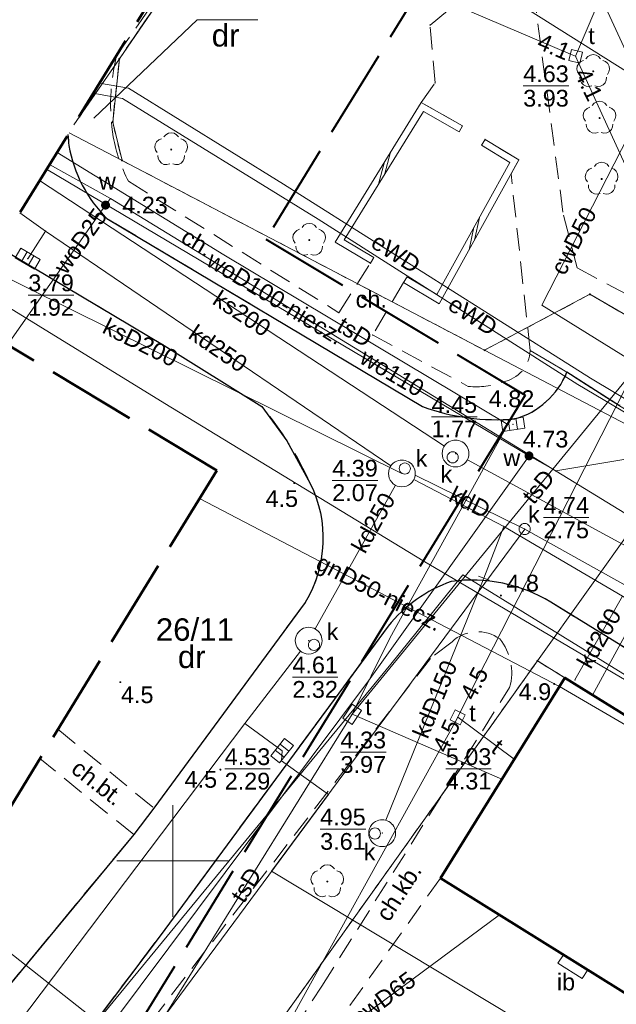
# Model space of a CAD drawing. Extents: x 5477758 to 5478339, y 5918274 to 5918502.
# Tile 29 of 43: x 5477893 to 5477920, y 5918394 to 5918438. Entities that reach past the tile are written whole.
import ezdxf
from ezdxf.enums import TextEntityAlignment as Align

# ---------------------------------------------------------------- set-up
doc = ezdxf.new("R2010")
doc.units = 0
doc.header["$PDSIZE"] = 0.75
for name, pattern in [('PRZER1-1', [2, 1, -1]), ('PRZER2-1', [3, 2, -1]), ('PRZER3-1', [4, 3, -1]), ('PRZER4-1', [5, 4, -1])]:
    doc.linetypes.add(name, pattern=pattern)
doc.layers.get('0').update_dxf_attribs({"linetype": 'CONTINUOUS', "lineweight": 13})
for name, color, linetype, lineweight in [('GEPPGD', 7, 'CONTINUOUS', 18), ('GESBZO', 7, 'CONTINUOUS', 50), ('GESDZI', 7, 'CONTINUOUS', 18), ('GESDZI_O', 7, 'CONTINUOUS', 18), ('GESUZY', 96, 'PRZER1-1', 18), ('GESUZY_O', 96, 'PRZER1-1', 18), ('GSLKRW', 7, 'CONTINUOUS', 25), ('GSPPRB', 7, 'CONTINUOUS', 20), ('GSPRDL', 96, 'CONTINUOUS', 18), ('GSPWPN', 7, 'CONTINUOUS', 13), ('GSPWPN_O', 7, 'CONTINUOUS', 13), ('GSSDSO', 7, 'CONTINUOUS', 18), ('GSSIIN', 7, 'CONTINUOUS', 18), ('GSSIIN_O', 7, 'CONTINUOUS', 18), ('GSSKOA', 7, 'PRZER3-1', 18), ('GSSKOD', 7, 'PRZER2-1', 18), ('GSSKOD_O', 7, 'PRZER2-1', 18), ('GULCPR', 212, 'CONTINUOUS', 18), ('GULCPR_O', 212, 'CONTINUOUS', 18), ('GULEPR', 1, 'CONTINUOUS', 18), ('GULEPR_O', 1, 'CONTINUOUS', 18), ('GULGPR', 2, 'CONTINUOUS', 18), ('GULGPR_O', 2, 'CONTINUOUS', 18), ('GULKPR', 36, 'CONTINUOUS', 18), ('GULKPR_O', 36, 'CONTINUOUS', 18), ('GULTPR', 30, 'CONTINUOUS', 18), ('GULTPR_O', 30, 'CONTINUOUS', 18), ('GULWPR', 5, 'CONTINUOUS', 18), ('GULWPR_O', 5, 'CONTINUOUS', 18), ('GUPIKP', 7, 'CONTINUOUS', 18), ('GUPIWZ', 7, 'CONTINUOUS', 18), ('GUPIWZ_O', 7, 'CONTINUOUS', 18), ('GUPKKS', 36, 'CONTINUOUS', 18), ('GUPKSD', 36, 'CONTINUOUS', 18), ('GUPPRZ', 7, 'CONTINUOUS', 18), ('GUPPRZ_O', 7, 'CONTINUOUS', 18), ('GUPWZA', 5, 'CONTINUOUS', 18), ('GUPWZA_O', 5, 'CONTINUOUS', 18), ('GUPZCP', 7, 'CONTINUOUS', 18), ('GUSIKP', 7, 'CONTINUOUS', 18), ('zakres', 150, 'PRZER4-1', 50)]:
    doc.layers.add(name, color=color, linetype=linetype, lineweight=lineweight)
doc.layers.add('kołnierz', color=11, linetype='CONTINUOUS', lineweight=70, plot=False)
doc.styles.add('GEO-INFO', font='arial.ttf')

# ---------------------------------------------------------------- blocks, each defined once
blk = doc.blocks.new('POINT')
at = {"color": 0}
blk.add_point((0, 0), dxfattribs=at)
blk = doc.blocks.new('EPPGN')
blk.add_hatch(color=0).paths.add_polyline_path([(0, -0.09), (0.027812, -0.085595), (0.052901, -0.072812), (0.072812, -0.052901), (0.085595, -0.027812), (0.09, 0), (0.085595, 0.027812), (0.072812, 0.052901), (0.052901, 0.072812), (0.027812, 0.085595), (0, 0.09), (-0.027812, 0.085595), (-0.052901, 0.072812), (-0.072812, 0.052901), (-0.085595, 0.027812), (-0.09, 0), (-0.085595, -0.027812), (-0.072812, -0.052901), (-0.052901, -0.072812), (-0.027812, -0.085595)])
blk = doc.blocks.new('ODTN_2')
at = {"color": 0}
for points in [[(-1.5, -0.5), (0.5, 0.5)], [(-0.5, -0.5), (1.5, 0.5)]]:
    blk.add_lwpolyline(points, dxfattribs=at)
blk = doc.blocks.new('SPDLP')
blk.add_hatch(color=0).paths.add_polyline_path([(0, -0.09), (0.027812, -0.085595), (0.052901, -0.072812), (0.072812, -0.052901), (0.085595, -0.027812), (0.09, 0), (0.085595, 0.027812), (0.072812, 0.052901), (0.052901, 0.072812), (0.027812, 0.085595), (0, 0.09), (-0.027812, 0.085595), (-0.052901, 0.072812), (-0.072812, 0.052901), (-0.085595, 0.027812), (-0.09, 0), (-0.085595, -0.027812), (-0.072812, -0.052901), (-0.052901, -0.072812), (-0.027812, -0.085595)])
at = {"color": 0}
for points in [[(-1.271938, -0.268652), (-1.40916, -0.048001), (-1.462858, 0.20623), (-1.426585, 0.463525), (-1.304695, 0.693003), (-1.11182, 0.867117), (-0.871109, 0.964971)], [(-0.648554, 1.126667), (-0.481106, 1.325358), (-0.255912, 1.454989), (0, 1.5), (0.255912, 1.454989), (0.481106, 1.325358), (0.648554, 1.126667)], [(0.871109, 0.964971), (1.11182, 0.867117), (1.304695, 0.693003), (1.426585, 0.463525), (1.462858, 0.20623), (1.40916, -0.048001), (1.271938, -0.268652)], [(-0.137547, -1.292703), (-0.389802, -1.355024), (-0.648184, -1.327532), (-0.881678, -1.213525), (-1.062258, -1.026689), (-1.168249, -0.78945), (-1.186929, -0.530282)], [(1.186929, -0.530282), (1.168249, -0.78945), (1.062258, -1.026689), (0.881678, -1.213525), (0.648184, -1.327532), (0.389802, -1.355024), (0.137547, -1.292703)]]:
    blk.add_lwpolyline(points, dxfattribs=at)
blk = doc.blocks.new('KOLO')
blk.add_hatch(color=0).paths.add_polyline_path([(-0.5, 0), (-0.482963, -0.12941), (-0.433013, -0.25), (-0.353553, -0.353553), (-0.25, -0.433013), (-0.12941, -0.482963), (0, -0.5), (0.12941, -0.482963), (0.25, -0.433013), (0.353553, -0.353553), (0.433013, -0.25), (0.482963, -0.12941), (0.5, 0), (0.482963, 0.12941), (0.433013, 0.25), (0.353553, 0.353553), (0.25, 0.433013), (0.12941, 0.482963), (0, 0.5), (-0.12941, 0.482963), (-0.25, 0.433013), (-0.353553, 0.353553), (-0.433013, 0.25), (-0.482963, 0.12941)])
blk = doc.blocks.new('OKRAG_PELNY')
at = {"color": 0}
blk.add_lwpolyline([(0, 0.5), (0.12941, 0.482963), (0.25, 0.433013), (0.353553, 0.353553), (0.433013, 0.25), (0.482963, 0.12941), (0.5, 0), (0.482963, -0.12941), (0.433013, -0.25), (0.353553, -0.353553), (0.25, -0.433013), (0.12941, -0.482963), (0, -0.5), (-0.12941, -0.482963), (-0.25, -0.433013), (-0.353553, -0.353553), (-0.433013, -0.25), (-0.482963, -0.12941), (-0.5, 0), (-0.482963, 0.12941), (-0.433013, 0.25), (-0.353553, 0.353553), (-0.25, 0.433013), (-0.12941, 0.482963)], close=True, dxfattribs=at)
blk = doc.blocks.new('SUUS05')
at = {"color": 0}
blk.add_lwpolyline([(0.5, -0.25), (-0.5, -0.25), (-0.5, 0.25), (0.5, 0.25)], close=True, dxfattribs=at)
for points in [[(-0.175, -0.25), (-0.175, 0.25)], [(0.175, -0.25), (0.175, 0.25)]]:
    blk.add_lwpolyline(points, dxfattribs=at)
blk = doc.blocks.new('PROSTOKAT1_5-1_PELNY')
at = {"color": 0}
blk.add_lwpolyline([(0.75, -0.5), (-0.75, -0.5), (-0.75, 0.5), (0.75, 0.5)], close=True, dxfattribs=at)
blk = doc.blocks.new('KWADRAT_NIEPRZEZR')
at = {"color": 0}
blk.add_lwpolyline([(-0.5, -0.5), (0.5, -0.5), (0.5, 0.5), (-0.5, 0.5)], close=True, dxfattribs=at)
blk = doc.blocks.new('PION_C')
at = {"color": 0}
blk.add_lwpolyline([(0, 0.5), (0, -0.5)], dxfattribs=at)

msp = doc.modelspace()

# ---------------------------------------------------------------- linework, layer by layer
at = {"color": 7, "linetype": 'Continuous', "lineweight": 13, "flags": 128}
for points in [[(5477900, 5918397.5), (5477900, 5918402.5)], [(5477897.5, 5918400), (5477902.5, 5918400)]]:
    msp.add_lwpolyline(points, dxfattribs=at)
at = {"layer": 'GESBZO', "color": 7, "linetype": 'Continuous', "lineweight": 50}
for points in [[(5477911.982, 5918399.231), (5477917.56, 5918408.197), (5477972.897, 5918373.915)], [(5477967.119, 5918364.903), (5477911.982, 5918399.231)]]:
    msp.add_lwpolyline(points, dxfattribs=at)
at = {"layer": 'GESDZI', "color": 7, "linetype": 'Continuous', "lineweight": 18}
for points in [[(5477895.577, 5918432.935), (5477897.61, 5918435.89), (5477937.825, 5918494.464)], [(5477937.825, 5918494.464), (5477897.61, 5918435.89), (5477897.31, 5918433.06), (5477897.73, 5918431.34), (5477913.96, 5918422.85), (5477918.68, 5918425.35), (5477941.35, 5918412.22), (5477950.46, 5918406.9), (5477958.503, 5918401.94)], [(5477897.73, 5918431.34), (5477897.31, 5918433.06), (5477897.61, 5918435.89), (5477895.577, 5918432.935)], [(5477927.041, 5918302.392), (5477865.49, 5918345.57), (5477899.13, 5918390.84), (5477901.96, 5918388.82), (5477916.33, 5918408.95), (5477922.92, 5918418.17), (5477913.96, 5918422.85), (5477897.73, 5918431.34), (5477895.359, 5918432.58)], [(5477895.359, 5918432.58), (5477897.73, 5918431.34)], [(5477958.503, 5918401.94), (5477950.46, 5918406.9), (5477941.35, 5918412.22), (5477918.68, 5918425.35), (5477913.96, 5918422.85), (5477922.92, 5918418.17), (5477916.33, 5918408.95), (5477972.897, 5918373.915)], [(5477972.897, 5918373.915), (5477916.33, 5918408.95), (5477901.96, 5918388.82), (5477899.13, 5918390.84), (5477865.49, 5918345.57), (5477927.041, 5918302.392)]]:
    msp.add_lwpolyline(points, dxfattribs=at)
at = {"layer": 'GESDZI_O', "color": 7, "linetype": 'Continuous', "lineweight": 9, "flags": 128}
msp.add_lwpolyline([(5477903.809, 5918437.637), (5477901.091, 5918437.637), (5477896.474, 5918433.228)], dxfattribs=at)
at = {"layer": 'GESUZY', "color": 96, "linetype": 'PRZER1-1', "lineweight": 18, "ltscale": 0.5}
for points in [[(5477958.503, 5918401.94), (5477950.46, 5918406.9), (5477941.35, 5918412.22), (5477918.68, 5918425.35), (5477913.96, 5918422.85), (5477897.73, 5918431.34), (5477897.31, 5918433.06), (5477897.61, 5918435.89), (5477937.825, 5918494.464)], [(5477937.825, 5918494.464), (5477897.61, 5918435.89), (5477897.31, 5918433.06), (5477897.73, 5918431.34), (5477913.96, 5918422.85), (5477918.68, 5918425.35), (5477941.35, 5918412.22), (5477950.46, 5918406.9), (5477958.503, 5918401.94)], [(5477927.041, 5918302.392), (5477865.49, 5918345.57), (5477899.13, 5918390.84), (5477901.96, 5918388.82), (5477916.33, 5918408.95), (5477972.897, 5918373.915)], [(5477972.897, 5918373.915), (5477916.33, 5918408.95), (5477901.96, 5918388.82), (5477899.13, 5918390.84), (5477865.49, 5918345.57), (5477927.041, 5918302.392)]]:
    msp.add_lwpolyline(points, dxfattribs=at)
at = {"layer": 'GSLKRW', "color": 7, "linetype": 'Continuous', "lineweight": 25}
for points in [[(5477895.308, 5918432.497, 0.01241), (5477895.353, 5918432.004, 0.157577), (5477897.052, 5918428.743), (5477911.178, 5918420.326, 0.107372), (5477915.322, 5918419.772, 0.229991), (5477917.649, 5918421.865)], [(5477892.207, 5918427.459), (5477899.62, 5918423.06), (5477903.99, 5918420.33), (5477905.11, 5918418.8), (5477906.16, 5918416.89, -0.254493), (5477905.93, 5918411.56), (5477899.156, 5918402.364), (5477898.251, 5918401.178), (5477889.65, 5918390.79), (5477887.64, 5918388.46, -0.185281), (5477884.097, 5918388.372)], [(5477916.923, 5918411.582, 0.17002), (5477912.469, 5918412.502, 0.138117), (5477909.644, 5918410.498), (5477899.436, 5918396.65), (5477887.751, 5918381.183), (5477876.648, 5918366.683), (5477867.96, 5918355.16), (5477862.12, 5918347.42), (5477861.665, 5918346.805)]]:
    msp.add_lwpolyline(points, format="xyb", dxfattribs=at)
for points in [[(5477920.002, 5918420.365), (5477917.649, 5918421.865)], [(5477974.636, 5918376.629), (5477959.233, 5918385.576), (5477951.149, 5918390.455), (5477931.59, 5918402.551), (5477916.923, 5918411.582)]]:
    msp.add_lwpolyline(points, dxfattribs=at)
at = {"layer": 'GSPPRB', "color": 7, "linetype": 'Continuous', "lineweight": 20}
for p in [(5477911.521, 5918437.398), (5477911.748, 5918434.808), (5477911.124, 5918433.94), (5477912.969, 5918432.883), (5477913.986, 5918432.279), (5477915.493, 5918431.361), (5477894.304, 5918428.18), (5477908.851, 5918426.74), (5477910.337, 5918425.874), (5477907.441, 5918424.526), (5477908.947, 5918423.53), (5477917.649, 5918421.865), (5477917.15, 5918417.448), (5477914.819, 5918414.967), (5477908.77, 5918408.053), (5477917.56, 5918408.197), (5477918.009, 5918408.095), (5477918.802, 5918407.422), (5477903.221, 5918406.146), (5477915.288, 5918404.546), (5477914.736, 5918403.658), (5477899.156, 5918402.364), (5477898.251, 5918401.178), (5477911.982, 5918399.231), (5477914.632, 5918397.581)]:
    msp.add_point(p, dxfattribs=at)
at = {"layer": 'GSSDSO', "color": 7, "linetype": 'Continuous', "lineweight": 18}
for points in [[(5477909.005, 5918426.998), (5477907.681, 5918427.788), (5477911.227, 5918433.536), (5477912.82, 5918432.623), (5477912.969, 5918432.883), (5477911.124, 5918433.94), (5477907.266, 5918427.687), (5477908.851, 5918426.74)], [(5477913.83, 5918432.023), (5477915.091, 5918431.254), (5477911.82, 5918425.344), (5477910.491, 5918426.132), (5477910.337, 5918425.874), (5477911.933, 5918424.928), (5477915.493, 5918431.361), (5477913.986, 5918432.279)]]:
    msp.add_lwpolyline(points, close=True, dxfattribs=at)
at = {"layer": 'GSSIIN', "color": 7, "linetype": 'Continuous', "lineweight": 18}
msp.add_lwpolyline([(5477918.33, 5918394.733), (5477918.579, 5918395.124), (5477917.492, 5918395.801), (5477917.25, 5918395.421)], close=True, dxfattribs=at)
at = {"layer": 'GSSKOA', "color": 7, "linetype": 'PRZER3-1', "lineweight": 18, "ltscale": 0.5}
for points in [[(5477895.308, 5918432.497, 0.01241), (5477895.353, 5918432.004, 0.157577), (5477897.052, 5918428.743), (5477911.178, 5918420.326, 0.107372), (5477915.322, 5918419.772, 0.229991), (5477917.649, 5918421.865), (5477920.002, 5918420.365), (5477922.774, 5918418.644), (5477934.671, 5918411.296), (5477936.246, 5918410.3), (5477952.54, 5918400.183), (5477955.756, 5918401.59), (5477958.309, 5918402.569), (5477959.059, 5918402.92)], [(5477884.1, 5918388.376, 0.183818), (5477887.645, 5918388.462), (5477889.648, 5918390.789), (5477898.251, 5918401.178), (5477899.156, 5918402.364), (5477905.925, 5918411.557, 0.25557), (5477906.159, 5918416.892, 0.066675), (5477903.985, 5918420.327)], [(5477916.923, 5918411.582, 0.17002), (5477912.469, 5918412.502, 0.138117), (5477909.644, 5918410.498), (5477899.436, 5918396.65), (5477887.751, 5918381.183), (5477876.648, 5918366.683), (5477867.96, 5918355.16), (5477862.12, 5918347.42), (5477861.665, 5918346.805)]]:
    msp.add_lwpolyline(points, format="xyb", dxfattribs=at)
for points in [[(5477903.985, 5918420.327), (5477899.618, 5918423.057), (5477892.208, 5918427.46)], [(5477974.636, 5918376.629), (5477959.233, 5918385.576), (5477951.149, 5918390.455), (5477931.59, 5918402.551), (5477916.923, 5918411.582)]]:
    msp.add_lwpolyline(points, dxfattribs=at)
at = {"layer": 'GSSKOD', "color": 7, "linetype": 'PRZER2-1', "lineweight": 18, "ltscale": 0.5}
for points in [[(5477898.016, 5918430.406, -0.071819), (5477897.336, 5918432.397, -0.102212), (5477897.488, 5918436.03), (5477909.364, 5918453.173)], [(5477895.308, 5918432.497, 0.01241), (5477895.353, 5918432.004, 0.157577), (5477897.052, 5918428.743)], [(5477908.947, 5918423.53), (5477913.234, 5918421.232, 0.11504), (5477914.789, 5918421.434, 0.351163), (5477916.007, 5918422.835), (5477917.649, 5918421.865, -0.229991), (5477915.322, 5918419.772, -0.107372), (5477911.178, 5918420.326), (5477897.052, 5918428.743)], [(5477909.644, 5918410.498, -0.138117), (5477912.469, 5918412.502, -0.17002), (5477916.923, 5918411.582), (5477931.59, 5918402.551), (5477951.149, 5918390.455), (5477959.233, 5918385.576), (5477974.636, 5918376.629)], [(5477914.641, 5918409.933, 0.359028), (5477912.508, 5918409.806), (5477911.534, 5918409.059)], [(5477900.261, 5918390.369), (5477901, 5918389.887, 0.248684), (5477903.814, 5918389.947), (5477906.674, 5918394.398), (5477915.085, 5918407.763, 0.247475), (5477914.641, 5918409.933)], [(5477911.534, 5918409.059), (5477899.283, 5918393.144, 0.305414), (5477900.261, 5918390.369)]]:
    msp.add_lwpolyline(points, format="xyb", dxfattribs=at)
for points in [[(5477912.969, 5918432.883), (5477911.124, 5918433.94), (5477911.748, 5918434.808), (5477911.521, 5918437.398), (5477914.27, 5918439.647), (5477912.304, 5918451.514)], [(5477915.953, 5918440.43), (5477917.492, 5918428.892), (5477918.108, 5918426.534), (5477922.319, 5918424.276), (5477920.002, 5918420.365), (5477917.649, 5918421.865), (5477916.007, 5918422.835), (5477915.147, 5918430.736), (5477915.493, 5918431.361)], [(5477915.493, 5918431.361), (5477913.986, 5918432.279)], [(5477898.016, 5918430.406), (5477907.441, 5918424.526)], [(5477907.441, 5918424.526), (5477908.851, 5918426.74)], [(5477910.337, 5918425.874), (5477908.947, 5918423.53)], [(5477865.954, 5918352.503), (5477876.648, 5918366.683), (5477887.751, 5918381.183), (5477899.436, 5918396.65), (5477909.644, 5918410.498)], [(5477917.56, 5918408.197), (5477911.982, 5918399.231), (5477905.919, 5918390.686), (5477904.995, 5918389.152), (5477904.268, 5918387.86), (5477908.39, 5918385.079), (5477911.285, 5918383.065), (5477912.686, 5918381.948), (5477913.664, 5918381.047)], [(5477972.895, 5918373.912), (5477917.56, 5918408.197)], [(5477894.859, 5918405.892), (5477899.156, 5918402.364), (5477898.251, 5918401.178)], [(5477898.251, 5918401.178), (5477894.053, 5918404.58)]]:
    msp.add_lwpolyline(points, dxfattribs=at)
at = {"layer": 'GULCPR', "color": 212, "linetype": 'Continuous', "lineweight": 18}
for points in [[(5477918.802, 5918407.422), (5477925.327, 5918419.408), (5477916.527, 5918424.87), (5477923.325, 5918438.156)], [(5477901.249, 5918387.665), (5477914.632, 5918397.581)]]:
    msp.add_lwpolyline(points, dxfattribs=at)
at = {"layer": 'GULEPR', "color": 1, "linetype": 'Continuous', "lineweight": 18}
for points in [[(5477956.997, 5918399.286), (5477946.078, 5918405.328), (5477936.07, 5918410.789), (5477942.415, 5918423.098), (5477922.29, 5918434.078), (5477912.965, 5918439.958), (5477903.098, 5918445.156)], [(5477957.09, 5918399.45), (5477955.548, 5918400.414), (5477947.165, 5918405.69), (5477945.326, 5918406.96), (5477944.742, 5918407.21), (5477944.409, 5918407.308), (5477943.687, 5918407.502), (5477942.91, 5918407.71), (5477940.285, 5918408.946), (5477937.356, 5918410.529), (5477930.158, 5918414.889), (5477924.924, 5918417.889), (5477918.703, 5918421.594), (5477904.953, 5918430.272), (5477898.015, 5918434.574), (5477896.72, 5918434.791)], [(5477956.855, 5918399.036), (5477949.833, 5918403.508), (5477944.777, 5918406.603), (5477944.059, 5918406.92), (5477942.974, 5918407.121), (5477940.705, 5918408.105), (5477938.886, 5918409.123), (5477933.346, 5918412.411), (5477923.958, 5918417.873), (5477918.134, 5918421.314), (5477906.504, 5918428.715), (5477897.757, 5918434.117), (5477896.584, 5918434.328), (5477896.452, 5918434.356)], [(5477935.499, 5918397.082), (5477937.361, 5918397.785), (5477912.983, 5918412.792), (5477909.758, 5918408.797), (5477894.703, 5918390.505), (5477886.307, 5918389.031), (5477885.058, 5918389.937)]]:
    msp.add_lwpolyline(points, dxfattribs=at)
at = {"layer": 'GULGPR', "color": 2, "linetype": 'Continuous', "lineweight": 18}
for points in [[(5477891.124, 5918425.698), (5477899.646, 5918420.458), (5477911.206, 5918413.431), (5477941.239, 5918395.738), (5477961.161, 5918384.007), (5477967.774, 5918379.961), (5477974.238, 5918376.007)], [(5477901.196, 5918416.209), (5477917.311, 5918407.797), (5477931.878, 5918399.322), (5477939.588, 5918394.835)]]:
    msp.add_lwpolyline(points, dxfattribs=at)
at = {"layer": 'GULKPR', "color": 36, "linetype": 'Continuous', "lineweight": 18}
for points in [[(5477912.162, 5918418.555), (5477894.041, 5918430.438)], [(5477909.763, 5918417.673), (5477894.304, 5918428.18), (5477893.156, 5918429)], [(5477893.507, 5918426.943), (5477894.304, 5918428.18)], [(5477910.26, 5918417.336), (5477891.651, 5918426.555)], [(5477932.971, 5918407.191), (5477913.191, 5918417.939)], [(5477915.758, 5918414.847), (5477910.854, 5918417.255)], [(5477906.379, 5918410.378), (5477909.967, 5918416.812)], [(5477956.789, 5918390.358), (5477947.622, 5918395.734), (5477945.657, 5918396.892), (5477932.951, 5918404.334), (5477930.059, 5918406.036), (5477923.516, 5918409.832), (5477920.145, 5918411.846), (5477914.819, 5918414.967), (5477910.792, 5918417.059)], [(5477913.929, 5918412.651), (5477914.819, 5918414.967)], [(5477915.758, 5918414.847), (5477904.421, 5918399.536), (5477906.967, 5918402.974), (5477866.761, 5918348.672)], [(5477947.913, 5918396.914), (5477915.758, 5918414.847)], [(5477909.547, 5918401.817), (5477913.929, 5918412.651)], [(5477918.009, 5918408.095), (5477920.145, 5918411.846)], [(5477883.411, 5918379.939), (5477903.221, 5918406.146), (5477905.72, 5918409.379)], [(5477904.896, 5918404.93), (5477903.221, 5918406.146)], [(5477904.896, 5918404.93), (5477904.87, 5918404.482), (5477906.967, 5918402.974)], [(5477938.504, 5918379.01), (5477904.421, 5918399.536)]]:
    msp.add_lwpolyline(points, dxfattribs=at)
at = {"layer": 'GULTPR', "color": 30, "linetype": 'Continuous', "lineweight": 18}
for points in [[(5477901.914, 5918443.233), (5477903.002, 5918442.467), (5477903.21, 5918442.32), (5477903.44, 5918442.222), (5477917.807, 5918436.099), (5477918.04, 5918436), (5477918.172, 5918435.71), (5477922.67, 5918425.86)], [(5477924.72, 5918426.924), (5477924.511, 5918427.071), (5477917.989, 5918441.225)], [(5477918.04, 5918436), (5477919.81, 5918440.177)], [(5477894.819, 5918431.703), (5477902.285, 5918427.122), (5477915.001, 5918419.525), (5477909.726, 5918409.968), (5477908.029, 5918406.56)], [(5477908.029, 5918406.56), (5477924.72, 5918426.924)], [(5477922.67, 5918425.86), (5477922.52, 5918425.566), (5477912.874, 5918406.653), (5477912.76, 5918406.43), (5477912.639, 5918406.211), (5477904.061, 5918390.689), (5477903.94, 5918390.47), (5477913.569, 5918382.272), (5477913.76, 5918382.11), (5477913.65, 5918381.879), (5477908.41, 5918370.85), (5477908.262, 5918370.649), (5477904.55, 5918365.6), (5477904.751, 5918365.452), (5477947.345, 5918334.06)], [(5477908.029, 5918406.56), (5477898.547, 5918391.286)], [(5477908.029, 5918406.56), (5477914.736, 5918403.658)], [(5477912.76, 5918406.43), (5477915.288, 5918404.546)], [(5477890.015, 5918398.006), (5477898.547, 5918391.286)]]:
    msp.add_lwpolyline(points, dxfattribs=at)
at = {"layer": 'GULWPR', "color": 5, "linetype": 'Continuous', "lineweight": 18}
for points in [[(5477955.968, 5918397.472), (5477946.993, 5918402.936), (5477941.139, 5918406.6), (5477936.272, 5918409.44), (5477935.954, 5918409.731), (5477922.073, 5918418.277), (5477917.15, 5918417.448), (5477915.953, 5918418.122), (5477894.353, 5918430.945)], [(5477894.488, 5918431.165), (5477897.208, 5918429.641), (5477922.238, 5918414.33), (5477935.328, 5918406.317), (5477940.653, 5918403.243), (5477944.829, 5918400.897), (5477958.681, 5918392.967)], [(5477897.208, 5918429.641), (5477896.991, 5918429.342), (5477892.599, 5918423.097)], [(5477915.953, 5918418.122), (5477908.77, 5918408.053), (5477881.88, 5918372.15), (5477885.271, 5918369.927)]]:
    msp.add_lwpolyline(points, dxfattribs=at)
at = {"layer": 'GUPPRZ_O', "color": 30, "linetype": 'Continuous', "lineweight": 9, "flags": 128}
for points in [[(5477915.692, 5918434.672), (5477917.73, 5918434.672)], [(5477907.513, 5918404.861), (5477909.551, 5918404.861)], [(5477912.226, 5918404.117), (5477914.264, 5918404.117)]]:
    msp.add_lwpolyline(points, dxfattribs=at)
at = {"layer": 'GUPPRZ_O', "color": 36, "linetype": 'Continuous', "lineweight": 9, "flags": 128}
for points in [[(5477893.531, 5918425.317), (5477895.569, 5918425.317)], [(5477911.591, 5918419.875), (5477913.629, 5918419.875)], [(5477907.141, 5918417.021), (5477909.179, 5918417.021)], [(5477916.6, 5918415.359), (5477918.638, 5918415.359)], [(5477905.357, 5918408.221), (5477907.396, 5918408.221)], [(5477902.327, 5918404.116), (5477904.365, 5918404.116)], [(5477906.601, 5918401.418), (5477908.64, 5918401.418)]]:
    msp.add_lwpolyline(points, dxfattribs=at)
at = {"layer": 'GUSIKP', "color": 36, "linetype": 'Continuous', "lineweight": 18}
for points in [[(5477913.263, 5918418.226, 0.57735), (5477912.363, 5918418.745, 1.732051)], [(5477910.86, 5918417.336, 0.57735), (5477909.96, 5918417.855, 1.732051)], [(5477906.687, 5918409.854, 0.57735), (5477905.787, 5918410.374, 1.732051)], [(5477909.977, 5918401.241, 0.57735), (5477909.077, 5918401.761, 1.732051)]]:
    msp.add_lwpolyline(points, format="xyb", close=True, dxfattribs=at)
at = {"layer": 'kołnierz', "linetype": 'PRZER4-1', "lineweight": 50}
msp.add_lwpolyline([(5477977.309, 5918380.798), (5477954.837, 5918395.479), (5477993.178, 5918463.057), (5477934.574, 5918496.308), (5477890.354, 5918424.446), (5477901.969, 5918417.467), (5477859.483, 5918348.301), (5477882.168, 5918332.75), (5477926.647, 5918301.778)], close=True, dxfattribs=at)
at = {"layer": 'zakres', "linetype": 'PRZER4-1', "lineweight": 40}
msp.add_lwpolyline([(5477963.54, 5918377.848), (5477941.504, 5918392.244), (5477979.546, 5918459.295), (5477938.033, 5918482.848), (5477904.167, 5918427.813), (5477915.775, 5918420.837), (5477872.982, 5918351.171), (5477887.852, 5918340.978), (5477923.836, 5918315.921)], close=True, dxfattribs=at)

# ---------------------------------------------------------------- block references
at = {"layer": 'GEPPGD', "color": 7, "lineweight": 18, "xscale": 0.5, "yscale": 0.5}
for p in [(5477897.61, 5918435.89), (5477897.31, 5918433.06), (5477897.73, 5918431.34), (5477918.68, 5918425.35), (5477913.96, 5918422.85), (5477916.33, 5918408.95)]:
    msp.add_blockref('EPPGN', p, dxfattribs=at)
at = {"layer": 'GSPRDL', "color": 96, "lineweight": 18, "xscale": 0.5, "yscale": 0.5}
for p in [(5477918.828, 5918435.327), (5477919.11, 5918433.235), (5477899.931, 5918431.829), (5477919.205, 5918430.51), (5477906.112, 5918427.776), (5477906.919, 5918399.076)]:
    msp.add_blockref('SPDLP', p, dxfattribs=at)
at = {"layer": 'GSPWPN', "color": 7, "lineweight": 13, "xscale": 0.09, "yscale": 0.09}
for p in [(5477905.443, 5918416.905), (5477914.693, 5918411.873), (5477897.656, 5918407.996), (5477917.079, 5918407.918), (5477902.136, 5918404.085)]:
    msp.add_blockref('KOLO', p, dxfattribs=at)
at = {"layer": 'GSSDSO', "color": 7, "lineweight": 18, "xscale": 0.5}
for p, yscale, rotation in [((5477909.482, 5918430.993), 0.300000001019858, 238.3233985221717), ((5477913.498, 5918428.065), 0.299999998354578, 61.04044905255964)]:
    msp.add_blockref('ODTN_2', p, dxfattribs=dict(at, yscale=yscale, rotation=rotation))
at = {"layer": 'GUPIKP', "color": 30, "lineweight": 18, "xscale": 0.5, "yscale": 0.5}
for p in [(5477918.04, 5918436), (5477908.029, 5918406.56), (5477912.76, 5918406.43)]:
    msp.add_blockref('POINT', p, dxfattribs=at)
at = {"layer": 'GUPIWZ', "color": 7, "lineweight": 18, "xscale": 0.5, "yscale": 0.5}
for name, p, rotation in [('KWADRAT_NIEPRZEZR', (5477918.04, 5918436), 346.1961578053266), ('PROSTOKAT1_5-1_PELNY', (5477908.029, 5918406.56), 56.11491174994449), ('KWADRAT_NIEPRZEZR', (5477912.76, 5918406.43), 63.41105642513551)]:
    msp.add_blockref(name, p, dxfattribs=dict(at, rotation=rotation))
for p in [(5477912.533, 5918418.056), (5477910.391, 5918417.555), (5477915.758, 5918414.847), (5477906.326, 5918409.663), (5477909.052, 5918401.225)]:
    msp.add_blockref('OKRAG_PELNY', p, dxfattribs=at)
at = {"layer": 'GUPKKS', "color": 36, "lineweight": 18}
for p, rotation in [((5477893.507, 5918426.943), 149.8812103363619), ((5477915.231, 5918419.532), 8.88065658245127), ((5477904.896, 5918404.93), 51.67894977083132)]:
    msp.add_blockref('SUUS05', p, dxfattribs=dict(at, rotation=rotation))
at = {"layer": 'GUPKSD', "color": 36, "lineweight": 18, "xscale": 0.5, "yscale": 0.5}
msp.add_blockref('POINT', (5477915.758, 5918414.847), dxfattribs=at)
at = {"layer": 'GUPPRZ', "color": 30, "lineweight": 18}
for p in [(5477917.807, 5918436.099), (5477918.04, 5918436), (5477918.172, 5918435.71), (5477908.029, 5918406.56), (5477912.874, 5918406.653), (5477912.639, 5918406.211), (5477912.76, 5918406.43)]:
    msp.add_blockref('POINT', p, dxfattribs=at)
at = {"layer": 'GUPPRZ', "color": 5, "lineweight": 18}
for p in [(5477896.991, 5918429.342), (5477915.953, 5918418.122)]:
    msp.add_blockref('POINT', p, dxfattribs=at)
at = {"layer": 'GUPPRZ', "color": 36, "lineweight": 18}
for p in [(5477893.507, 5918426.943), (5477915.231, 5918419.532), (5477912.663, 5918418.226), (5477910.26, 5918417.336), (5477915.758, 5918414.847), (5477906.087, 5918409.854), (5477904.896, 5918404.93), (5477909.377, 5918401.241)]:
    msp.add_blockref('POINT', p, dxfattribs=at)
at = {"layer": 'GUPWZA', "color": 5, "lineweight": 18, "xscale": 0.4, "yscale": 0.4}
for p, rotation in [((5477896.991, 5918429.342), 321.766120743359), ((5477915.953, 5918418.122), 330.5138855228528)]:
    msp.add_blockref('KOLO', p, dxfattribs=dict(at, rotation=rotation))
at = {"layer": 'GUPZCP', "color": 7, "lineweight": 18, "xscale": 0.5, "yscale": 0.5, "rotation": 68.97990090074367}
msp.add_blockref('PION_C', (5477913.929, 5918412.651), dxfattribs=at)

# ---------------------------------------------------------------- texts
at = {"layer": 'GESDZI_O', "color": 7, "linetype": 'Continuous', "lineweight": 0, "style": 'GEO-INFO'}
msp.add_text('26/11', height=1, dxfattribs=at).set_placement((5477900.99, 5918410.371), align=Align.MIDDLE)
at = {"layer": 'GESUZY_O', "color": 96, "linetype": 'Continuous', "lineweight": 0, "style": 'GEO-INFO'}
msp.add_text('dr', height=1, dxfattribs=at).set_placement((5477902.367, 5918436.937), align=Align.MIDDLE_CENTER)
msp.add_text('dr', height=1, dxfattribs=at).set_placement((5477900.851, 5918409.149), align=Align.MIDDLE)
at = {"layer": 'GSPWPN_O', "color": 7, "linetype": 'Continuous', "lineweight": 0, "style": 'GEO-INFO'}
for s, p in [('4.5', (5477904.154, 5918415.837)), ('4.8', (5477914.94, 5918412.053)), ('4.9', (5477915.488, 5918407.195)), ('4.5', (5477897.682, 5918407.059)), ('4.5', (5477900.53, 5918403.272))]:
    msp.add_text(s, height=0.75, dxfattribs=at).set_placement(p)
at = {"layer": 'GSSIIN_O', "color": 7, "linetype": 'Continuous', "lineweight": 0, "style": 'GEO-INFO'}
msp.add_text('ib', height=0.75, dxfattribs=at).set_placement((5477917.608, 5918394.596), align=Align.MIDDLE)
at = {"layer": 'GSSKOD_O', "color": 7, "linetype": 'Continuous', "lineweight": 0, "style": 'GEO-INFO'}
for s, rotation, p in [('ch.', 329.1986, (5477901.104, 5918427.685)), ('ch.bt.', 321.9762, (5477896.644, 5918403.517)), ('ch.kb.', 57.3467, (5477910.107, 5918398.61))]:
    msp.add_text(s, height=0.75, rotation=rotation, dxfattribs=at).set_placement(p, align=Align.MIDDLE)
msp.add_text('ch.', height=0.75, dxfattribs=at).set_placement((5477908.889, 5918425.143), align=Align.MIDDLE)
at = {"layer": 'GULCPR_O', "color": 212, "linetype": 'Continuous', "lineweight": 0, "style": 'GEO-INFO'}
for s, rotation, p in [('cwD50', 62.9002, (5477917.947, 5918427.743)), ('cwD65', 36.5373, (5477909.449, 5918393.855))]:
    msp.add_text(s, height=0.75, rotation=rotation, dxfattribs=at).set_placement(p, align=Align.MIDDLE)
at = {"layer": 'GULEPR_O', "color": 1, "linetype": 'Continuous', "lineweight": 0, "style": 'GEO-INFO'}
for rotation, p in [(327.743, (5477909.994, 5918427.194)), (327.5288, (5477913.441, 5918424.401))]:
    msp.add_text('eWD', height=0.75, rotation=rotation, dxfattribs=at).set_placement(p, align=Align.MIDDLE_CENTER)
at = {"layer": 'GULGPR_O', "color": 2, "linetype": 'Continuous', "lineweight": 0, "style": 'GEO-INFO'}
msp.add_text('gnD50-niecz.', height=0.75, rotation=332.4379, dxfattribs=at).set_placement((5477909.254, 5918412.003), align=Align.MIDDLE_CENTER)
at = {"layer": 'GULKPR_O', "color": 36, "linetype": 'Continuous', "lineweight": 0, "style": 'GEO-INFO'}
for s, rotation, p in [('ks200', 326.7456, (5477903.101, 5918424.496)), ('ksD200', 333.6441, (5477898.551, 5918423.2)), ('kd250', 325.7986, (5477902.034, 5918422.927)), ('kdD', 333.8463, (5477913.306, 5918416.051)), ('kd250', 60.8532, (5477908.978, 5918415.127)), ('kdD150', 67.9808, (5477911.738, 5918407.234))]:
    msp.add_text(s, height=0.75, rotation=rotation, dxfattribs=at).set_placement(p, align=Align.MIDDLE_CENTER)
msp.add_text('kd200', height=0.75, rotation=60.3399, dxfattribs=at).set_placement((5477919.077, 5918409.971), align=Align.MIDDLE)
at = {"layer": 'GULTPR_O', "color": 30, "linetype": 'Continuous', "lineweight": 0, "style": 'GEO-INFO'}
msp.add_text('tsD', height=0.75, rotation=329.145, dxfattribs=at).set_placement((5477908.149, 5918423.669), align=Align.MIDDLE_CENTER)
for s, rotation, p in [('tsD', 50.6611, (5477916.374, 5918416.742)), ('t', 323.305, (5477914.536, 5918405.12)), ('tsD', 58.1687, (5477903.288, 5918398.923))]:
    msp.add_text(s, height=0.75, rotation=rotation, dxfattribs=at).set_placement(p, align=Align.MIDDLE)
at = {"layer": 'GULWPR_O', "color": 5, "linetype": 'Continuous', "lineweight": 0, "style": 'GEO-INFO'}
for s, rotation, p in [('woD25', 54.8818, (5477895.859, 5918427.736)), ('woD100-niecz.', 328.5455, (5477904.6, 5918425.18)), ('wo110', 329.306, (5477909.826, 5918421.843))]:
    msp.add_text(s, height=0.75, rotation=rotation, dxfattribs=at).set_placement(p, align=Align.MIDDLE_CENTER)
at = {"layer": 'GUPIWZ_O', "color": 7, "linetype": 'Continuous', "lineweight": 0, "style": 'GEO-INFO'}
for s, p in [('t', (5477918.899, 5918436.548)), ('k', (5477911.401, 5918417.635)), ('k', (5477912.514, 5918416.928)), ('k', (5477916.438, 5918415.126)), ('k', (5477907.418, 5918409.878)), ('t', (5477908.905, 5918406.519)), ('t', (5477913.564, 5918406.245)), ('k', (5477909.072, 5918400.027))]:
    msp.add_text(s, height=0.75, dxfattribs=at).set_placement(p, align=Align.RIGHT)
at = {"layer": 'GUPPRZ_O', "color": 30, "linetype": 'Continuous', "lineweight": 0, "style": 'GEO-INFO'}
for s, rotation, p in [('4.1', 336.7523, (5477916.4, 5918436.721)), ('4.1', 296.1994, (5477918.302, 5918435.396)), ('4.5', 62.8507, (5477913.163, 5918407.297)), ('4.5', 64.1467, (5477911.928, 5918404.946))]:
    msp.add_text(s, height=0.75, rotation=rotation, dxfattribs=at).set_placement(p, align=Align.MIDDLE_LEFT)
for s, p in [('4.63', (5477915.692, 5918434.844)), ('3.93', (5477915.692, 5918433.749)), ('4.33', (5477907.513, 5918405.034)), ('5.03', (5477912.226, 5918404.29)), ('3.97', (5477907.513, 5918403.939)), ('4.31', (5477912.226, 5918403.195))]:
    msp.add_text(s, height=0.75, dxfattribs=at).set_placement(p)
at = {"layer": 'GUPPRZ_O', "color": 5, "linetype": 'Continuous', "lineweight": 0, "style": 'GEO-INFO'}
for s, p in [('4.23', (5477897.741, 5918429.342)), ('4.73', (5477915.674, 5918418.872))]:
    msp.add_text(s, height=0.75, dxfattribs=at).set_placement(p, align=Align.MIDDLE_LEFT)
at = {"layer": 'GUPPRZ_O', "color": 36, "linetype": 'Continuous', "lineweight": 0, "style": 'GEO-INFO'}
for s, p in [('3.79', (5477893.531, 5918425.489)), ('1.92', (5477893.531, 5918424.394)), ('4.45', (5477911.591, 5918420.047)), ('1.77', (5477911.591, 5918418.952)), ('4.39', (5477907.141, 5918417.194)), ('2.07', (5477907.141, 5918416.099)), ('4.74', (5477916.6, 5918415.531)), ('2.75', (5477916.6, 5918414.436)), ('4.61', (5477905.357, 5918408.393)), ('2.32', (5477905.357, 5918407.298)), ('4.53', (5477902.327, 5918404.288)), ('2.29', (5477902.327, 5918403.193)), ('4.95', (5477906.601, 5918401.591)), ('3.61', (5477906.601, 5918400.496))]:
    msp.add_text(s, height=0.75, dxfattribs=at).set_placement(p)
msp.add_text('4.82', height=0.75, dxfattribs=at).set_placement((5477914.151, 5918420.679), align=Align.MIDDLE_LEFT)
at = {"layer": 'GUPWZA_O', "color": 5, "linetype": 'Continuous', "lineweight": 0, "style": 'GEO-INFO'}
for p in [(5477897.45, 5918430.032), (5477915.561, 5918417.662)]:
    msp.add_text('w', height=0.75, dxfattribs=at).set_placement(p, align=Align.RIGHT)

doc.saveas('drawing.dxf')
